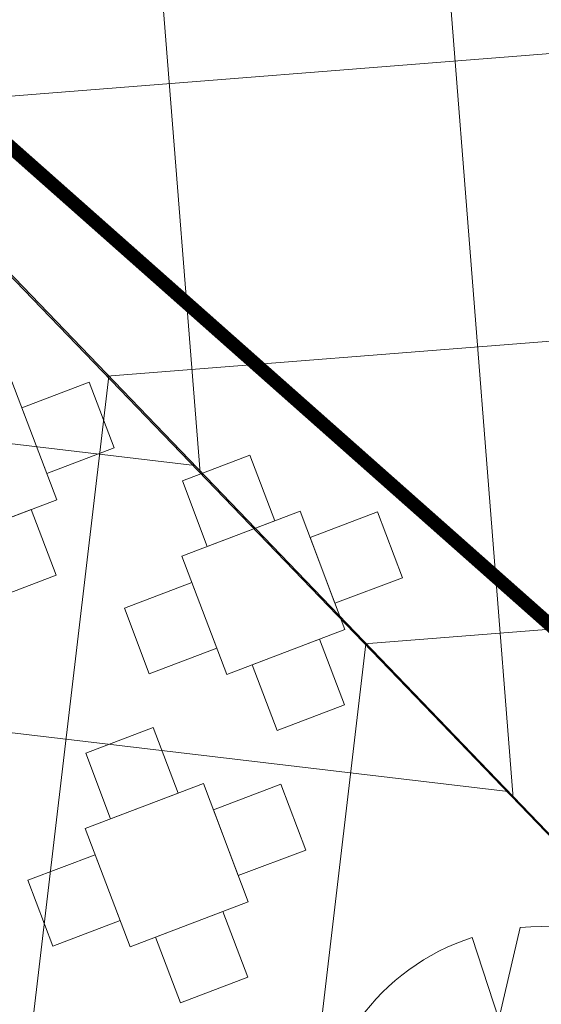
# Model space of a CAD drawing. Extents: x 5459245 to 5462690, y 5971016 to 5972523.
# Tile 23 of 198: x 5462438.52 to 5462444.3, y 5972197.31 to 5972208.21. Entities that reach past the tile are written whole.
import ezdxf

# ---------------------------------------------------------------- set-up
doc = ezdxf.new("R2010")
doc.units = 0
for name, color, linetype, lineweight in [('A_LINIE PZT', 7, 'CONTINUOUS', 13), ('A_MAŁA ARCHITEKTURA', 195, 'CONTINUOUS', 9), ('A_ZIELEŃ ISTNIEJĄCA', 7, 'CONTINUOUS', 18)]:
    doc.layers.add(name, color=color, linetype=linetype, lineweight=lineweight)
doc.layers.add('ADT CCTV', color=102, linetype='CONTINUOUS')

# ---------------------------------------------------------------- blocks, each defined once
blk = doc.blocks.new('A$C21973645')
at = {"layer": 'A_ZIELEŃ ISTNIEJĄCA', "flags": 128}
for points in [[(-0.29, 3.095), (-0.584, 1.826), (-0.954, 2.958)], [(3.033, 0.68), (2.038, 0.396), (3.108, 0.011)], [(-3.108, 0), (-2.004, -0.149), (-3.036, -0.669)], [(0.991, -2.963), (0.484, -1.945), (0.334, -3.104)]]:
    blk.add_lwpolyline(points, dxfattribs=at)
at = {"layer": 'A_ZIELEŃ ISTNIEJĄCA'}
blk.add_circle((0, 0), 0.141, dxfattribs=at)
for start, end in [(12.6312, 95.3532), (107.8655, 180), (288.4617, 0.2095), (192.4216, 276.1383)]:
    blk.add_arc((0, 0), 3.108, start, end, dxfattribs=at)
blk = doc.blocks.new('A770198')
at = {"layer": 'ADT CCTV', "color": 140, "lineweight": 9}
for p, q in [((30, 19.042), (6.818, 38.084)), ((14.132, 32.076), (14.118, 5.996)), ((17.306, 29.469), (17.294, 8.605)), ((1.566, 28.608), (18.366, 28.599)), ((20.479, 26.862), (20.471, 11.214)), ((0.689, 25.434), (22.234, 25.421)), ((30, 19.042), (6.818, 0)), ((0.671, 12.734), (22.305, 12.721)), ((1.539, 9.558), (18.442, 9.548))]:
    blk.add_line(p, q, dxfattribs=at)
blk = doc.blocks.new('G$CFAE608CC')
at = {"layer": 'ADT CCTV', "rotation": 90}
blk.add_blockref('A770198', (38.084, 0), dxfattribs=at)

msp = doc.modelspace()

# ---------------------------------------------------------------- linework, layer by layer
at = {"layer": 'A_LINIE PZT', "const_width": 0.15}
for points in [[(5462448.056, 5972198.267), (5462453.9, 5972203.306), (5462457.829, 5972213.58), (5462461.512, 5972218.982), (5462455.108, 5972225.242), (5462438.17, 5972221.47), (5462434.804, 5972210.001), (5462434.804, 5972210.001)], [(5462417.033, 5972180.287), (5462427.17, 5972199.15), (5462429.207, 5972209.634), (5462434.804, 5972210.001), (5462448.056, 5972198.267), (5462448.092, 5972193.737), (5462443.296, 5972189.24), (5462431.325, 5972198.191), (5462420.614, 5972178.354)]]:
    msp.add_lwpolyline(points, close=True, dxfattribs=at)
at = {"layer": 'A_MAŁA ARCHITEKTURA'}
for points in [[(5462437.625, 5972202.394), (5462438.934, 5972202.891), (5462438.437, 5972204.2), (5462437.128, 5972203.703)], [(5462438.823, 5972203.181), (5462439.57, 5972203.465), (5462439.294, 5972204.192), (5462438.547, 5972203.909)], [(5462440.601, 5972202.374), (5462441.348, 5972202.657), (5462441.072, 5972203.384), (5462440.325, 5972203.101)], [(5462437.906, 5972202.501), (5462438.652, 5972202.784), (5462438.928, 5972202.056), (5462438.182, 5972201.773)], [(5462440.817, 5972200.958), (5462442.125, 5972201.455), (5462441.629, 5972202.764), (5462440.32, 5972202.267)], [(5462442.015, 5972201.745), (5462442.762, 5972202.029), (5462442.486, 5972202.756), (5462441.739, 5972202.473)], [(5462439.959, 5972200.965), (5462440.706, 5972201.249), (5462440.43, 5972201.976), (5462439.683, 5972201.693)], [(5462441.098, 5972201.065), (5462441.844, 5972201.348), (5462442.12, 5972200.62), (5462441.374, 5972200.337)], [(5462439.531, 5972199.359), (5462440.278, 5972199.643), (5462440.002, 5972200.37), (5462439.255, 5972200.087)], [(5462439.746, 5972197.944), (5462441.055, 5972198.44), (5462440.559, 5972199.749), (5462439.25, 5972199.253)], [(5462440.945, 5972198.731), (5462441.692, 5972199.014), (5462441.416, 5972199.742), (5462440.669, 5972199.459)], [(5462438.889, 5972197.951), (5462439.636, 5972198.235), (5462439.36, 5972198.962), (5462438.613, 5972198.679)], [(5462440.027, 5972198.05), (5462440.774, 5972198.334), (5462441.05, 5972197.606), (5462440.303, 5972197.323)]]:
    msp.add_lwpolyline(points, close=True, dxfattribs=at)

# ---------------------------------------------------------------- block references
at = {"layer": 'A_ZIELEŃ ISTNIEJĄCA', "xscale": 0.7999999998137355, "yscale": 0.7999999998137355, "zscale": 0.7999999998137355}
msp.add_blockref('A$C21973645', (5462444.299, 5972195.68), dxfattribs=at)
at = {"layer": 'ADT CCTV'}
for p, rotation in [((5462467.509, 5972223.83), 184.5356804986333), ((5462423.332, 5972214.838), 263.2847800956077)]:
    msp.add_blockref('G$CFAE608CC', p, dxfattribs=dict(at, rotation=rotation))

doc.saveas('drawing.dxf')
